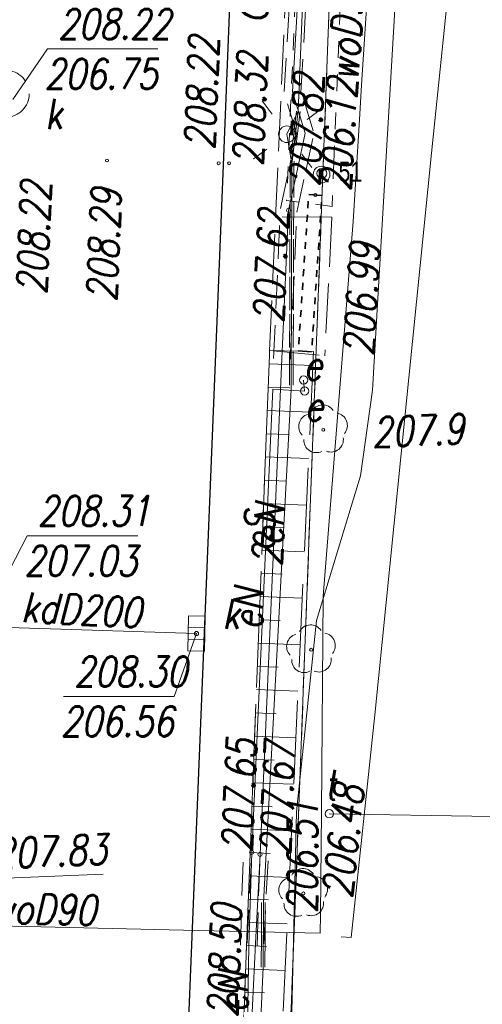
# Model space of a CAD drawing. Extents: x 6591072 to 6591270, y 5674713 to 5675005.
# Tile 13 of 37: x 6591217 to 6591231, y 5674787 to 5674817. Entities that reach past the tile are written whole.
import ezdxf
from ezdxf.enums import TextEntityAlignment as Align

# ---------------------------------------------------------------- set-up
doc = ezdxf.new("R2010")
doc.units = 0
doc.header["$PDMODE"] = 33
doc.header["$PDSIZE"] = 0.3
for name, pattern in [('1', [0]), ('KOC', [2, 1.5, -0.5]), ('KOJ', [0]), ('KOR', [1, 0.5, -0.5]), ('KOU', [1.5, 1, -0.5]), ('UBE', [1.5, 1, -0.5]), ('UOK', [1.5, 1, -0.5]), ('UPE', [0]), ('UPG', [0]), ('UPK', [0]), ('UPT', [0]), ('UPW', [0]), ('WSD', [3.5, 2.5, -1]), ('WSQ', [3.5, 2.5, -1])]:
    doc.linetypes.add(name, pattern=pattern)
doc.layers.get('0').update_dxf_attribs({"color": 250, "linetype": 'CONTINUOUS', "lineweight": 100})
for name, color, linetype, lineweight in [('Dzialki', 7, '1', 18), ('EUZPU_L_3', 142, 'CONTINUOUS', 18), ('Kontury', 90, '1', 18), ('SDROK_T_1', 7, 'CONTINUOUS', 18), ('SDRPK_L_2', 7, 'KOC', 18), ('SDRPK_L_3', 7, 'KOJ', 25), ('SDRPK_L_5', 7, 'KOC', 18), ('SDRPT_L_5', 7, '1', 35), ('SZZPZ_T_0', 7, 'CONTINUOUS', 18), ('UEEOA_T_3', 1, 'CONTINUOUS', 18), ('UEEOA_T_9', 1, 'CONTINUOUS', 18), ('UEEOC_T_0', 1, 'CONTINUOUS', 18), ('UEEOC_T_1', 1, 'CONTINUOUS', 18), ('UEEOO_T_0', 1, 'CONTINUOUS', 18), ('UEEOO_T_1', 1, 'CONTINUOUS', 18), ('UEEPB_L_0', 1, 'UBE', 18), ('UEEPB_L_1', 1, 'UBE', 18), ('UEEPON_L_0', 1, 'UPE', 18), ('UEEPOS_L_0', 1, 'UPE', 18), ('UGGOC_T_0', 2, 'CONTINUOUS', 18), ('UGGPON_L_1', 2, 'UPG', 18), ('UKKOA_T_10', 36, 'CONTINUOUS', 18), ('UKKOA_T_3', 36, 'CONTINUOUS', 18), ('UKKOA_T_4', 36, 'CONTINUOUS', 18), ('UKKOC_T_3', 36, 'CONTINUOUS', 18), ('UKKOC_T_4', 36, 'CONTINUOUS', 18), ('UKKOC_T_5', 36, 'CONTINUOUS', 18), ('UKKOO_T_2', 36, 'CONTINUOUS', 18), ('UKKPA_L_5', 36, 'UOK', 18), ('UKKPOD_L_1', 36, 'UPK', 18), ('UTTOA_T_14', 30, 'CONTINUOUS', 18), ('UTTOA_T_3', 30, 'CONTINUOUS', 18), ('UTTPOM_L_1', 30, 'UPT', 18), ('UWWOC_T_0', 5, 'CONTINUOUS', 18), ('UWWOC_T_3', 5, 'CONTINUOUS', 18), ('UWWOC_T_4', 5, 'CONTINUOUS', 18), ('UWWOO_T_0', 5, 'CONTINUOUS', 18), ('UWWPM_L_1', 5, 'UPW', 18), ('UWWPM_L_6', 5, 'UPW', 18), ('WUKOS_T_1', 7, 'CONTINUOUS', 18), ('WUKPS_L_6', 7, '1', 18), ('WWRPP_T_0', 13, 'CONTINUOUS', 18)]:
    doc.layers.add(name, color=color, linetype=linetype, lineweight=lineweight)
for name, color, linetype, lineweight, plot in [('PP$$O', 209, 'CONTINUOUS', 13, False), ('PPINO', 4, 'CONTINUOUS', 13, False), ('PPINP', 4, 'CONTINUOUS', 13, False)]:
    doc.layers.add(name, color=color, linetype=linetype, lineweight=lineweight, plot=plot)
doc.styles.add('K1_ACAD', font='romans.shx', dxfattribs={"width": 0.8, "oblique": 12})
doc.styles.add('OPIS_PIK', font='txt', dxfattribs={"width": 0.8, "height": 1.2})
doc.styles.get("Standard").update_dxf_attribs({"font": 'Simplex.SHX', "width": 0.75})

# ---------------------------------------------------------------- blocks, each defined once
blk = doc.blocks.new('other_WSU')
at = {"linetype": 'Continuous'}
blk.add_circle((0, 0), 0.045, dxfattribs=at)
blk = doc.blocks.new('other_SLS')
at = {"linetype": 'Continuous'}
blk.add_circle((0, 0), 0.25, dxfattribs=at)
blk = doc.blocks.new('other_LAT')
at = {"linetype": 'Continuous'}
for p, q in [((0, 0.75), (0, 1.25)), ((-1.25, 0), (-0.75, 0)), ((0.75, 0), (1.25, 0)), ((0, -0.75), (0, -1.25))]:
    blk.add_line(p, q, dxfattribs=at)
blk = doc.blocks.new('ARM')
at = {"linetype": 'Continuous'}
blk.add_circle((0, 0), 0.125, dxfattribs=at)
blk = doc.blocks.new('other_UGE')
at = {"linetype": 'Continuous'}
blk.add_circle((0, 0), 0.0625, dxfattribs=at)
blk = doc.blocks.new('other_KRA')
at = {"linetype": 'Continuous'}
for p, q in [((-0.525, -0.25), (-0.525, 0.25)), ((-0.525, 0.25), (0.525, 0.25)), ((-0.175, -0.25), (-0.175, 0.25)), ((0.175, -0.25), (0.175, 0.25)), ((0.525, 0.25), (0.525, -0.25)), ((0.525, -0.25), (-0.525, -0.25))]:
    blk.add_line(p, q, dxfattribs=at)
blk = doc.blocks.new('other_UGK')
at = {"linetype": 'Continuous'}
blk.add_circle((0, 0), 0.0625, dxfattribs=at)
blk = doc.blocks.new('other_DLI')
at = {"linetype": 'Continuous'}
blk.add_circle((0, 0), 0.045, dxfattribs=at)
for centre, start, end in [((0, 0.375), 30.1401, 149.8599), ((-0.357, 0.116), 102.1445, 221.86), ((0.357, 0.116), 318.14, 77.8555), ((-0.22, -0.303), 174.1482, 293.8542), ((0.22, -0.303), 246.1458, 5.8518)]:
    blk.add_arc(centre, 0.375, start, end, dxfattribs=at)
blk = doc.blocks.new('PIK_IN')
at = {"layer": 'PPINP'}
blk.add_point((0, 0), dxfattribs=at)
at = {"layer": 'PP$$O', "color": 0, "oblique": 15, "width": 0.8, "flags": 1}
blk.add_attdef('KOD', (1, -1.3), '', height=0.5, dxfattribs=at)
at = {"layer": 'PPINO', "color": 0, "style": 'OPIS_PIK', "width": 0.8}
blk.add_attdef('NR_PKT', (1, -0.5), '', height=1.2, dxfattribs=at)

msp = doc.modelspace()

# ---------------------------------------------------------------- linework, layer by layer
at = {"layer": 'Dzialki'}
for q in [(6591222.262, 5674720.167), (6591223.447, 5674751.354)]:
    msp.add_line((6591226.55, 5674833.05), q, dxfattribs=at)
at = {"layer": 'EUZPU_L_3', "linetype": 'KOR'}
for p, q in [((6591225.56, 5674832.133), (6591224.659, 5674811.124)), ((6591226.306, 5674817.915), (6591226.147, 5674813.948)), ((6591226.08, 5674812.276), (6591226.147, 5674813.947)), ((6591226.08, 5674812.276), (6591226.027, 5674810.951)), ((6591226.027, 5674810.951), (6591224.659, 5674811.124))]:
    msp.add_line(p, q, dxfattribs=at)
at = {"layer": 'Kontury'}
msp.add_line((6591226.45, 5674830.4), (6591222.267, 5674720.167), dxfattribs=at)
at = {"layer": 'Kontury', "linetype": 'KOU'}
msp.add_line((6591226.45, 5674830.4), (6591223.451, 5674751.354), dxfattribs=at)
at = {"layer": 'SDRPK_L_2', "linetype": 'KOC'}
msp.add_line((6591226.021, 5674810.631), (6591225.805, 5674806.458), dxfattribs=at)
at = {"layer": 'SDRPK_L_3', "linetype": 'KOJ'}
for p, q in [((6591222.762, 5674812.186), (6591223.636, 5674833.67)), ((6591220.83, 5674764.695), (6591222.762, 5674812.186)), ((6591220.83, 5674764.695), (6591222.762, 5674812.186))]:
    msp.add_line(p, q, dxfattribs=at)
at = {"layer": 'SDRPK_L_5', "linetype": 'KOC'}
for p, q in [((6591224.147, 5674806.618), (6591225.356, 5674833.646)), ((6591226.021, 5674810.631), (6591224.327, 5674810.633)), ((6591223.369, 5674786.495), (6591224.147, 5674806.618)), ((6591224.147, 5674806.618), (6591225.805, 5674806.458))]:
    msp.add_line(p, q, dxfattribs=at)
at = {"layer": 'SDRPT_L_5', "linetype": '1'}
for p, q in [((6591225.722, 5674811.277), (6591225.323, 5674811.304)), ((6591225.31, 5674811.104), (6591225.296, 5674810.9)), ((6591225.709, 5674811.078), (6591225.695, 5674810.873)), ((6591225.282, 5674810.695), (6591225.269, 5674810.491)), ((6591225.682, 5674810.669), (6591225.668, 5674810.464)), ((6591225.255, 5674810.286), (6591225.242, 5674810.082)), ((6591225.654, 5674810.26), (6591225.641, 5674810.055)), ((6591225.228, 5674809.877), (6591225.214, 5674809.673)), ((6591225.627, 5674809.851), (6591225.613, 5674809.646)), ((6591225.201, 5674809.468), (6591225.187, 5674809.264)), ((6591225.6, 5674809.442), (6591225.586, 5674809.237)), ((6591225.173, 5674809.059), (6591225.16, 5674808.855)), ((6591225.572, 5674809.033), (6591225.559, 5674808.828)), ((6591225.146, 5674808.65), (6591225.132, 5674808.446)), ((6591225.545, 5674808.624), (6591225.532, 5674808.419)), ((6591225.119, 5674808.241), (6591225.105, 5674808.037)), ((6591225.518, 5674808.214), (6591225.504, 5674808.01)), ((6591225.092, 5674807.832), (6591225.078, 5674807.628)), ((6591225.491, 5674807.805), (6591225.477, 5674807.601)), ((6591225.064, 5674807.423), (6591225.051, 5674807.218)), ((6591225.463, 5674807.396), (6591225.45, 5674807.192)), ((6591225.037, 5674807.014), (6591225.023, 5674806.809)), ((6591225.436, 5674806.987), (6591225.422, 5674806.783)), ((6591225.409, 5674806.578), (6591225.01, 5674806.605))]:
    msp.add_line(p, q, dxfattribs=at)
at = {"layer": 'UEEPB_L_0', "linetype": 'UBE'}
for p, q in [((6591224.955, 5674813.817), (6591224.765, 5674812.227)), ((6591225.065, 5674813.803), (6591224.875, 5674812.213)), ((6591224.765, 5674812.22), (6591224.762, 5674811.092)), ((6591224.875, 5674812.22), (6591224.872, 5674811.092)), ((6591224.762, 5674811.092), (6591224.758, 5674809.963)), ((6591224.872, 5674811.092), (6591224.868, 5674809.963)), ((6591224.758, 5674809.963), (6591224.755, 5674808.835)), ((6591224.868, 5674809.963), (6591224.865, 5674808.835)), ((6591224.755, 5674808.835), (6591224.752, 5674807.707)), ((6591224.865, 5674808.835), (6591224.862, 5674807.707)), ((6591224.752, 5674807.707), (6591224.748, 5674806.578)), ((6591224.862, 5674807.707), (6591224.858, 5674806.578)), ((6591224.748, 5674806.578), (6591224.745, 5674805.45)), ((6591224.858, 5674806.578), (6591224.855, 5674805.45)), ((6591223.27, 5674788.738), (6591223.36, 5674791.538)), ((6591223.77, 5674788.722), (6591223.86, 5674791.522)), ((6591223.905, 5674790.02), (6591223.9, 5674789.05)), ((6591224.015, 5674790.02), (6591224.01, 5674789.05)), ((6591223.9, 5674789.05), (6591223.895, 5674788.08)), ((6591224.01, 5674789.05), (6591224.005, 5674788.08))]:
    msp.add_line(p, q, dxfattribs=at)
at = {"layer": 'UEEPB_L_1', "linetype": 'UBE'}
for p, q in [((6591224.59, 5674814.404), (6591224.865, 5674819.249)), ((6591225.09, 5674814.376), (6591225.365, 5674819.221)), ((6591224.981, 5674813.077), (6591224.601, 5674814.317)), ((6591225.459, 5674813.223), (6591225.079, 5674814.463)), ((6591224.745, 5674812.122), (6591224.975, 5674813.202)), ((6591225.235, 5674812.018), (6591225.465, 5674813.098)), ((6591224.476, 5674810.883), (6591224.746, 5674812.123)), ((6591224.964, 5674810.777), (6591225.234, 5674812.017)), ((6591224.27, 5674806.381), (6591224.47, 5674810.841)), ((6591224.77, 5674806.359), (6591224.97, 5674810.819)), ((6591223.47, 5674788.803), (6591223.61, 5674791.483)), ((6591223.97, 5674788.777), (6591224.11, 5674791.457))]:
    msp.add_line(p, q, dxfattribs=at)
at = {"layer": 'UEEPON_L_0', "linetype": 'UPE'}
for p, q in [((6591225.35, 5674822.43), (6591225.01, 5674813.81)), ((6591224.67, 5674813.12), (6591225.01, 5674813.81)), ((6591225.01, 5674813.81), (6591224.82, 5674812.22)), ((6591224.82, 5674812.22), (6591224.67, 5674813.12)), ((6591224.82, 5674812.22), (6591224.8, 5674805.45)), ((6591225.17, 5674805.73), (6591225.2, 5674805.4)), ((6591224.25, 5674805.46), (6591223.61, 5674791.53)), ((6591224.8, 5674805.45), (6591223.96, 5674790.02)), ((6591225.2, 5674805.4), (6591224.25, 5674805.46)), ((6591223.61, 5674791.53), (6591223.52, 5674788.73)), ((6591223.96, 5674790.02), (6591223.95, 5674788.08)), ((6591223.52, 5674788.73), (6591223.44, 5674782.64)), ((6591223.95, 5674788.08), (6591223.7, 5674782.17))]:
    msp.add_line(p, q, dxfattribs=at)
at = {"layer": 'UEEPOS_L_0', "linetype": 'UPE'}
for p, q in [((6591225.39, 5674824.08), (6591224.84, 5674814.39)), ((6591224.84, 5674814.39), (6591225.22, 5674813.15)), ((6591225.22, 5674813.15), (6591224.99, 5674812.07)), ((6591224.99, 5674812.07), (6591224.72, 5674810.83)), ((6591224.72, 5674810.83), (6591224.52, 5674806.37)), ((6591224.52, 5674806.37), (6591223.86, 5674791.47)), ((6591223.86, 5674791.47), (6591223.72, 5674788.79)), ((6591223.72, 5674788.79), (6591223.44, 5674782.64))]:
    msp.add_line(p, q, dxfattribs=at)
at = {"layer": 'UGGPON_L_1', "linetype": 'UPG'}
for p, q in [((6591228.07, 5674819.526), (6591227.453, 5674809.047)), ((6591227.453, 5674809.047), (6591227.24, 5674805.426)), ((6591227.24, 5674805.426), (6591226.877, 5674802.849)), ((6591226.877, 5674802.849), (6591225.558, 5674798.499)), ((6591225.558, 5674798.499), (6591224.959, 5674792.748)), ((6591224.959, 5674792.748), (6591224.756, 5674783.96))]:
    msp.add_line(p, q, dxfattribs=at)
at = {"layer": 'UKKOC_T_4', "linetype": 'Continuous'}
for p, q in [((6591216.434, 5674814.163), (6591217.472, 5674815.682)), ((6591217.472, 5674815.682), (6591220.794, 5674815.682))]:
    msp.add_line(p, q, dxfattribs=at)
at = {"layer": 'UKKOC_T_5', "linetype": 'Continuous'}
for p, q in [((6591215.451, 5674798.316), (6591216.862, 5674801.044)), ((6591216.862, 5674801.044), (6591220.184, 5674801.044)), ((6591221.951, 5674798.108), (6591221.28, 5674796.216)), ((6591217.958, 5674796.216), (6591221.28, 5674796.216))]:
    msp.add_line(p, q, dxfattribs=at)
at = {"layer": 'UKKPA_L_5', "linetype": 'UOK'}
msp.add_circle((6591216.226, 5674814.336), 0.7, dxfattribs=at)
at = {"layer": 'UKKPOD_L_1', "linetype": 'UPK'}
msp.add_line((6591221.951, 5674798.108), (6591215.451, 5674798.316), dxfattribs=at)
at = {"layer": 'UTTPOM_L_1', "linetype": 'UPT'}
msp.add_line((6591230.84, 5674792.606), (6591225.942, 5674792.689), dxfattribs=at)
at = {"layer": 'UWWOC_T_3', "linetype": 'Continuous'}
msp.add_line((6591215.825, 5674790.737), (6591219.145, 5674790.876), dxfattribs=at)
at = {"layer": 'UWWPM_L_1', "linetype": 'UPW'}
for p, q in [((6591226.913, 5674814.593), (6591227.1, 5674817.625)), ((6591226.849, 5674813.562), (6591226.913, 5674814.593)), ((6591226.657, 5674810.497), (6591226.849, 5674813.562)), ((6591225.758, 5674799.228), (6591226.657, 5674810.497)), ((6591225.703, 5674792.755), (6591225.758, 5674799.228)), ((6591225.676, 5674789.662), (6591225.703, 5674792.755)), ((6591225.672, 5674789.104), (6591225.676, 5674789.662)), ((6591215.469, 5674789.331), (6591221.562, 5674789.195)), ((6591221.562, 5674789.195), (6591225.672, 5674789.104))]:
    msp.add_line(p, q, dxfattribs=at)
at = {"layer": 'UWWPM_L_6', "linetype": 'UPW'}
for p, q in [((6591229.014, 5674812.546), (6591230.371, 5674825.862)), ((6591227.311, 5674795.666), (6591229.014, 5674812.546)), ((6591226.601, 5674788.966), (6591227.311, 5674795.666)), ((6591226.303, 5674788.986), (6591226.601, 5674788.966))]:
    msp.add_line(p, q, dxfattribs=at)
at = {"layer": 'WUKPS_L_6', "linetype": 'WSQ'}
msp.add_line((6591223.369, 5674786.495), (6591224.147, 5674806.618), dxfattribs=at)
at = {"layer": 'WUKPS_L_6', "linetype": '1'}
for p, q in [((6591224.147, 5674806.618), (6591225.467, 5674806.585)), ((6591224.131, 5674806.216), (6591225.448, 5674806.165)), ((6591224.104, 5674805.516), (6591224.76, 5674805.491)), ((6591224.077, 5674804.817), (6591225.384, 5674804.766)), ((6591224.05, 5674804.117), (6591224.701, 5674804.092)), ((6591224.023, 5674803.418), (6591225.32, 5674803.367)), ((6591223.996, 5674802.718), (6591224.642, 5674802.693)), ((6591223.969, 5674802.019), (6591225.256, 5674801.969)), ((6591223.942, 5674801.319), (6591224.583, 5674801.294)), ((6591223.915, 5674800.619), (6591225.192, 5674800.57)), ((6591223.888, 5674799.92), (6591224.524, 5674799.895)), ((6591223.861, 5674799.22), (6591225.128, 5674799.171)), ((6591223.834, 5674798.521), (6591224.465, 5674798.496)), ((6591223.807, 5674797.821), (6591225.064, 5674797.772)), ((6591223.78, 5674797.121), (6591224.406, 5674797.097)), ((6591223.753, 5674796.422), (6591224.999, 5674796.374)), ((6591223.726, 5674795.722), (6591224.347, 5674795.698)), ((6591223.699, 5674795.023), (6591224.935, 5674794.975)), ((6591223.672, 5674794.323), (6591224.288, 5674794.299)), ((6591223.645, 5674793.623), (6591224.871, 5674793.576)), ((6591223.618, 5674792.924), (6591224.228, 5674792.9)), ((6591223.59, 5674792.224), (6591224.807, 5674792.177)), ((6591223.563, 5674791.525), (6591224.169, 5674791.501)), ((6591223.536, 5674790.825), (6591224.743, 5674790.778)), ((6591223.509, 5674790.126), (6591224.11, 5674790.102)), ((6591223.482, 5674789.426), (6591224.679, 5674789.38)), ((6591223.455, 5674788.726), (6591224.051, 5674788.703)), ((6591223.428, 5674788.027), (6591224.615, 5674787.981)), ((6591223.401, 5674787.327), (6591223.992, 5674787.304))]:
    msp.add_line(p, q, dxfattribs=at)
at = {"layer": 'WUKPS_L_6', "linetype": 'WSD'}
msp.add_line((6591225.467, 5674806.585), (6591224.559, 5674786.755), dxfattribs=at)

# ---------------------------------------------------------------- block references
at = {"layer": 'PPINP', "linetype": 'ByBlock', "xscale": 0.5, "yscale": 0.5, "zscale": 0.5}
msp.add_blockref('PIK_IN', (6591225.719, 5674811.943, 208.235), dxfattribs=at).add_auto_attribs({'NR_PKT': '51'})
at = {"layer": 'SZZPZ_T_0'}
for p, rotation in [((6591225.758, 5674804.233), 2.398069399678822), ((6591225.395, 5674797.621), 2.398124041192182), ((6591225.162, 5674790.294), 2.398178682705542)]:
    msp.add_blockref('other_DLI', p, dxfattribs=dict(at, rotation=rotation))
at = {"layer": 'SZZPZ_T_0', "color": 253}
for p, rotation in [((6591225.758, 5674804.233), 2.398069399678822), ((6591225.395, 5674797.621), 2.398124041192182), ((6591225.162, 5674790.294), 2.398178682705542)]:
    msp.add_blockref('other_DLI', p, dxfattribs=dict(at, rotation=rotation))
at = {"layer": 'UEEOA_T_9', "rotation": 36.46000422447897}
msp.add_blockref('other_LAT', (6591224.67, 5674813.12), dxfattribs=at)
at = {"layer": 'UEEOA_T_9', "color": 253, "rotation": 36.46000422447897}
msp.add_blockref('other_LAT', (6591224.67, 5674813.12), dxfattribs=at)
at = {"layer": 'UEEOA_T_9'}
for name, p in [('other_SLS', (6591224.67, 5674813.12)), ('ARM', (6591225.17, 5674805.73)), ('ARM', (6591225.2, 5674805.4))]:
    msp.add_blockref(name, p, dxfattribs=at)
at = {"layer": 'UEEOA_T_9', "color": 253}
for name, p in [('other_SLS', (6591224.67, 5674813.12)), ('other_SLS', (6591225.708, 5674811.908, 208.235)), ('ARM', (6591225.17, 5674805.73)), ('ARM', (6591225.2, 5674805.4))]:
    msp.add_blockref(name, p, dxfattribs=at)
at = {"layer": 'UEEOC_T_0'}
msp.add_blockref('other_UGE', (6591223.61, 5674791.53), dxfattribs=at)
at = {"layer": 'UEEOC_T_0', "color": 253}
msp.add_blockref('other_UGE', (6591223.61, 5674791.53), dxfattribs=at)
at = {"layer": 'UEEOC_T_1'}
for p in [(6591224.72, 5674810.83), (6591223.86, 5674791.47)]:
    msp.add_blockref('other_UGE', p, dxfattribs=at)
at = {"layer": 'UEEOC_T_1', "color": 253}
for p in [(6591224.72, 5674810.83), (6591223.86, 5674791.47)]:
    msp.add_blockref('other_UGE', p, dxfattribs=at)
at = {"layer": 'UKKOA_T_10', "rotation": 269.099655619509}
msp.add_blockref('other_KRA', (6591221.951, 5674798.108), dxfattribs=at)
at = {"layer": 'UKKOA_T_10', "color": 253, "rotation": 269.099655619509}
msp.add_blockref('other_KRA', (6591221.951, 5674798.108), dxfattribs=at)
at = {"layer": 'UKKOC_T_3', "rotation": 269.9999974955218}
msp.add_blockref('other_UGK', (6591221.951, 5674798.108), dxfattribs=at)
at = {"layer": 'UKKOC_T_3', "color": 253, "rotation": 269.9999974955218}
msp.add_blockref('other_UGK', (6591221.951, 5674798.108), dxfattribs=at)
at = {"layer": 'UTTOA_T_14', "rotation": 2.398206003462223}
msp.add_blockref('ARM', (6591225.942, 5674792.689), dxfattribs=at)
at = {"layer": 'UTTOA_T_14', "color": 253, "rotation": 2.398206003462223}
msp.add_blockref('ARM', (6591225.942, 5674792.689), dxfattribs=at)
at = {"layer": 'WUKOS_T_1'}
for p, rotation in [((6591219.263, 5674812.33), 2.397714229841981), ((6591222.616, 5674812.248), 2.397850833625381), ((6591222.931, 5674812.249), 2.397850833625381), ((6591225.523, 5674811.291), 2.397987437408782)]:
    msp.add_blockref('other_WSU', p, dxfattribs=dict(at, rotation=rotation))
at = {"layer": 'WUKOS_T_1', "color": 253}
for p, rotation in [((6591219.263, 5674812.33), 2.397714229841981), ((6591222.616, 5674812.248), 2.397850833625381), ((6591222.931, 5674812.249), 2.397850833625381), ((6591225.523, 5674811.291), 2.397987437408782)]:
    msp.add_blockref('other_WSU', p, dxfattribs=dict(at, rotation=rotation))

# ---------------------------------------------------------------- texts
at = {"layer": 'SDROK_T_1', "style": 'K1_ACAD', "oblique": 12, "width": 0.8}
msp.add_text('ch.asf.', height=1.25, rotation=87.9831, dxfattribs=at).set_placement((6591224.062, 5674816.405))
at = {"layer": 'UEEOA_T_3', "style": 'K1_ACAD', "oblique": 12, "width": 0.8}
msp.add_text('e', height=0.9, dxfattribs=at).set_placement((6591225.17, 5674805.73))
msp.add_text('e', height=0.9, dxfattribs=at).set_placement((6591225.2, 5674805.4), align=Align.TOP_LEFT)
at = {"layer": 'UEEOC_T_0', "style": 'K1_ACAD', "oblique": 12, "width": 0.8}
msp.add_text('207.65', height=0.9, rotation=87.37, dxfattribs=at).set_placement((6591223.61, 5674791.53))
at = {"layer": 'UEEOC_T_1', "style": 'K1_ACAD', "oblique": 12, "width": 0.8}
msp.add_text('207.62', height=0.9, rotation=87.32, dxfattribs=at).set_placement((6591224.72, 5674810.83), align=Align.RIGHT)
msp.add_text('207.67', height=0.9, rotation=87.46, dxfattribs=at).set_placement((6591223.86, 5674791.47), align=Align.TOP_LEFT)
at = {"layer": 'UEEOO_T_0', "style": 'K1_ACAD', "oblique": 12, "width": 0.8}
for s, rotation, p in [('2eN', 86.88, (6591224.51, 5674800.12)), ('eN', 87.37, (6591223.92, 5674798.21)), ('eN', 89.25, (6591223.49, 5674786.71))]:
    msp.add_text(s, height=0.9, rotation=rotation, dxfattribs=at).set_placement(p)
at = {"layer": 'UEEOO_T_1', "style": 'K1_ACAD', "oblique": 12, "width": 0.8}
msp.add_text('eS', height=0.9, rotation=87.46, dxfattribs=at).set_placement((6591224.26, 5674800.57))
at = {"layer": 'UGGOC_T_0', "style": 'K1_ACAD', "oblique": 12, "width": 0.8}
msp.add_text('206.99', height=0.9, rotation=86.6295, dxfattribs=at).set_placement((6591227.265, 5674806.443))
at = {"layer": 'UKKOA_T_3', "style": 'K1_ACAD', "oblique": 12, "width": 0.8}
msp.add_text('k', height=0.9, dxfattribs=at).set_placement((6591223.25, 5674798.246), align=Align.RIGHT)
at = {"layer": 'UKKOA_T_4', "style": 'K1_ACAD', "oblique": 12, "width": 0.8}
msp.add_text('k', height=0.9, rotation=2.3976, dxfattribs=at).set_placement((6591217.932, 5674813.289), align=Align.RIGHT)
at = {"layer": 'UKKOC_T_4', "style": 'K1_ACAD', "oblique": 12, "width": 0.8}
for s, p in [('208.22', (6591217.793, 5674816.882)), ('206.75', (6591217.391, 5674815.382))]:
    msp.add_text(s, height=0.9, dxfattribs=at).set_placement(p, align=Align.TOP_LEFT)
at = {"layer": 'UKKOC_T_5', "style": 'K1_ACAD', "oblique": 12, "width": 0.8}
for s, p in [('208.31', (6591217.183, 5674802.244)), ('207.03', (6591216.781, 5674800.744)), ('208.30', (6591218.279, 5674797.416)), ('206.56', (6591217.877, 5674795.916))]:
    msp.add_text(s, height=0.9, dxfattribs=at).set_placement(p, align=Align.TOP_LEFT)
at = {"layer": 'UKKOO_T_2', "style": 'K1_ACAD', "oblique": 12, "width": 0.8}
msp.add_text('kdD200', height=0.9, rotation=357.2432, dxfattribs=at).set_placement((6591216.671, 5674798.46))
at = {"layer": 'UTTOA_T_3', "style": 'K1_ACAD', "oblique": 12, "width": 0.8}
msp.add_text('t', height=0.9, rotation=2.3982, dxfattribs=at).set_placement((6591225.763, 5674794.001), align=Align.TOP_LEFT)
at = {"layer": 'UWWOC_T_0', "style": 'K1_ACAD', "oblique": 12, "width": 0.8}
for s, rotation, p in [('206.12', 86.4346, (6591226.581, 5674811.4)), ('206.51', 89.5129, (6591225.571, 5674789.708))]:
    msp.add_text(s, height=0.9, rotation=rotation, dxfattribs=at).set_placement(p)
at = {"layer": 'UWWOC_T_3', "style": 'K1_ACAD', "oblique": 12, "width": 0.8}
msp.add_text('207.83', height=0.9, rotation=2.3975, dxfattribs=at).set_placement((6591215.893, 5674791.04))
at = {"layer": 'UWWOC_T_4', "style": 'K1_ACAD', "oblique": 12, "width": 0.8}
msp.add_text('206.48', height=0.9, rotation=83.7243, dxfattribs=at).set_placement((6591226.623, 5674790.134))
at = {"layer": 'UWWOO_T_0', "style": 'K1_ACAD', "oblique": 12, "width": 0.8}
for rotation, p in [(86.4555, (6591226.809, 5674814.701)), (358.7272, (6591215.783, 5674789.408))]:
    msp.add_text('woD90', height=0.9, rotation=rotation, dxfattribs=at).set_placement(p)
at = {"layer": 'WUKOS_T_1', "style": 'K1_ACAD', "oblique": 12, "width": 0.8}
for s, rotation, p in [('208.22', 87.6649, (6591222.492, 5674812.651)), ('208.32', 87.6609, (6591223.944, 5674812.16)), ('207.82', 87.8261, (6591225.649, 5674811.539)), ('208.22', 87.6649, (6591217.445, 5674808.3)), ('208.29', 87.5824, (6591219.548, 5674808.083)), ('208.50', 87.7862, (6591223.178, 5674786.561))]:
    msp.add_text(s, height=0.9, rotation=rotation, dxfattribs=at).set_placement(p)
at = {"layer": 'WWRPP_T_0', "style": 'K1_ACAD', "oblique": 12, "width": 0.8}
msp.add_text('207.9', height=0.9, rotation=2.3982, dxfattribs=at).set_placement((6591227.238, 5674803.704))

doc.saveas('drawing.dxf')
